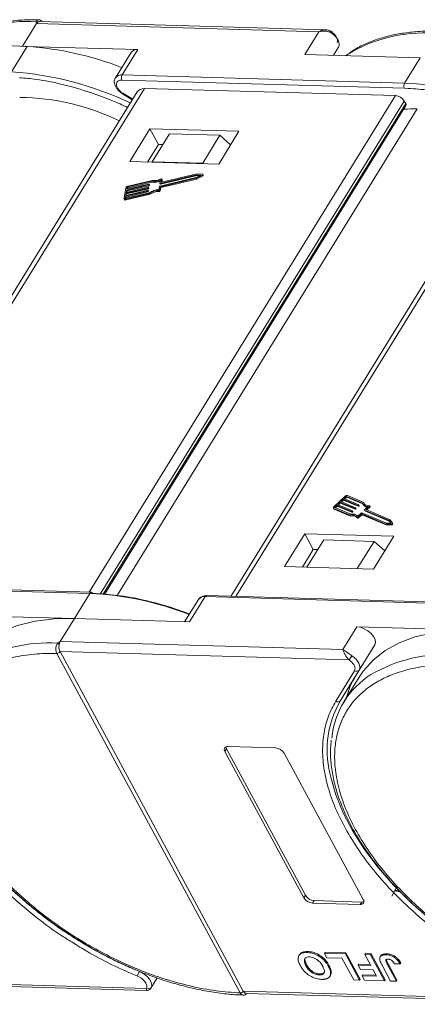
# Model space of a CAD drawing. Header units: millimetres. Extents: x 2854 to 4324, y 357 to 1390.
# Tile 32 of 45: x 3900 to 3938, y 1110 to 1204. Entities that reach past the tile are written whole.
import ezdxf

# ---------------------------------------------------------------- set-up
doc = ezdxf.new("R2010")
doc.units = ezdxf.units.MM

msp = doc.modelspace()

# ---------------------------------------------------------------- linework, layer by layer
at = {"color": 7, "linetype": 'Continuous', "lineweight": 15}
for p, q in [((3901.205, 1204.048), (3901.177, 1204.222)), ((3929.051, 1203.453), (3901.497, 1204.245)), ((3899.858, 1201.863), (3901.205, 1204.048)), ((3901.205, 1204.048), (3928.392, 1203.266)), ((3928.392, 1203.266), (3927.043, 1201.077)), ((3889.095, 1202.388), (3900.304, 1201.841)), ((3900.304, 1201.841), (3898.805, 1199.409)), ((3910.945, 1201.54), (3900.079, 1201.852)), ((3910.296, 1201.268), (3908.797, 1198.836)), ((3909.446, 1199.107), (3910.945, 1201.54)), ((3929.801, 1200.998), (3930.277, 1201.769)), ((3930.277, 1201.769), (3929.802, 1200.998)), ((3927.043, 1201.077), (3938.132, 1200.758)), ((3938.132, 1200.758), (3936.633, 1198.326)), ((3909.432, 1198.612), (3936.619, 1197.831)), ((3936.633, 1198.326), (3909.446, 1199.107)), ((3910.891, 1197.472), (3881.627, 1150)), ((3882.1, 1149.987), (3911.58, 1197.808)), ((3911.58, 1197.808), (3935.763, 1197.113)), ((3936.619, 1197.831), (3936.98, 1197.802)), ((3935.763, 1197.113), (3906.284, 1149.292)), ((3907.342, 1149.122), (3936.606, 1196.593)), ((3909.487, 1197.287), (3910.422, 1196.711)), ((3910.456, 1196.765), (3909.521, 1197.342)), ((3920.377, 1148.886), (3949.857, 1196.708)), ((3936.742, 1196.342), (3936.606, 1196.593)), ((3907.619, 1149.1), (3936.742, 1196.342)), ((3907.734, 1149.09), (3936.754, 1196.166)), ((3908.972, 1148.991), (3937.857, 1195.849)), ((3949.168, 1196.372), (3919.904, 1148.9)), ((3912.12, 1193.93), (3910.171, 1190.768)), ((3920.69, 1193.684), (3912.12, 1193.93)), ((3912.12, 1193.93), (3912.934, 1192.421)), ((3918.74, 1190.522), (3920.69, 1193.684)), ((3913.993, 1193.431), (3912.343, 1190.755)), ((3918.849, 1193.291), (3913.993, 1193.431)), ((3917.199, 1190.615), (3918.849, 1193.291)), ((3918.849, 1193.291), (3919.886, 1192.38)), ((3912.934, 1192.421), (3911.885, 1190.719)), ((3913.363, 1192.409), (3912.934, 1192.421)), ((3910.171, 1190.768), (3918.74, 1190.522)), ((3912.343, 1190.755), (3912.339, 1190.706)), ((3917.199, 1190.615), (3912.343, 1190.755)), ((3917.257, 1190.564), (3917.199, 1190.615)), ((3912.322, 1188.955), (3910.009, 1188.407)), ((3916.571, 1189.236), (3913.058, 1188.403)), ((3913.14, 1188.997), (3913.079, 1188.671)), ((3913.105, 1188.656), (3916.618, 1189.489)), ((3913.13, 1188.34), (3916.58, 1189.157)), ((3913.145, 1188.581), (3916.659, 1189.414)), ((3913.17, 1188.264), (3916.62, 1189.082)), ((3913.212, 1188.783), (3913.268, 1189.088)), ((3916.658, 1189.579), (3913.237, 1188.768)), ((3913.265, 1188.775), (3913.309, 1189.013)), ((3913.307, 1189.029), (3913.266, 1189.104)), ((3913.268, 1189.088), (3913.309, 1189.013)), ((3917.007, 1189.46), (3916.571, 1189.236)), ((3916.58, 1189.157), (3917.171, 1189.462)), ((3916.62, 1189.082), (3916.58, 1189.157)), ((3916.618, 1189.489), (3917.007, 1189.46)), ((3916.618, 1189.489), (3916.659, 1189.414)), ((3916.62, 1189.082), (3917.212, 1189.387)), ((3917.186, 1189.54), (3916.658, 1189.579)), ((3916.659, 1189.414), (3916.884, 1189.397)), ((3917.171, 1189.462), (3917.212, 1189.387)), ((3917.253, 1189.45), (3917.212, 1189.526)), ((3909.81, 1188.239), (3909.623, 1187.226)), ((3911.9, 1188.008), (3909.786, 1187.507)), ((3909.825, 1187.718), (3911.939, 1188.219)), ((3911.955, 1188.303), (3909.841, 1187.802)), ((3909.841, 1187.802), (3909.88, 1188.013)), ((3909.866, 1187.643), (3911.98, 1188.144)), ((3909.88, 1188.013), (3911.994, 1188.514)), ((3909.88, 1188.013), (3909.921, 1187.938)), ((3912.01, 1188.599), (3909.896, 1188.098)), ((3909.896, 1188.098), (3909.927, 1188.267)), ((3909.921, 1187.938), (3912.035, 1188.439)), ((3909.968, 1188.191), (3909.927, 1188.267)), ((3909.953, 1188.111), (3909.968, 1188.191)), ((3909.993, 1188.323), (3912.27, 1188.862)), ((3909.993, 1188.323), (3910.034, 1188.247)), ((3910.034, 1188.247), (3912.31, 1188.787)), ((3911.918, 1187.952), (3911.926, 1187.994)), ((3911.965, 1187.927), (3911.925, 1188.002)), ((3911.926, 1187.994), (3911.966, 1187.918)), ((3911.939, 1188.219), (3911.98, 1188.144)), ((3911.972, 1188.247), (3911.98, 1188.289)), ((3911.972, 1188.247), (3912.013, 1188.172)), ((3912.02, 1188.222), (3911.979, 1188.297)), ((3911.98, 1188.289), (3912.021, 1188.214)), ((3911.994, 1188.514), (3912.035, 1188.439)), ((3912.013, 1188.172), (3912.021, 1188.214)), ((3912.027, 1188.542), (3912.035, 1188.585)), ((3912.027, 1188.542), (3912.068, 1188.467)), ((3912.075, 1188.517), (3912.034, 1188.593)), ((3912.035, 1188.585), (3912.076, 1188.509)), ((3912.068, 1188.467), (3912.076, 1188.509)), ((3912.27, 1188.862), (3912.31, 1188.787)), ((3913.025, 1188.375), (3912.964, 1188.049)), ((3913.069, 1188.013), (3913.13, 1188.34)), ((3913.11, 1187.938), (3913.069, 1188.013)), ((3913.08, 1188.662), (3913.121, 1188.587)), ((3913.105, 1188.656), (3913.145, 1188.581)), ((3913.11, 1187.938), (3913.17, 1188.264)), ((3913.17, 1188.264), (3913.13, 1188.34)), ((3913.219, 1188.769), (3913.212, 1188.783)), ((3909.629, 1187.177), (3909.67, 1187.101)), ((3909.739, 1187.254), (3909.771, 1187.423)), ((3909.739, 1187.254), (3909.754, 1187.227)), ((3909.771, 1187.423), (3911.885, 1187.924)), ((3909.771, 1187.423), (3909.811, 1187.347)), ((3909.774, 1187.141), (3912.087, 1187.689)), ((3909.815, 1187.066), (3909.774, 1187.141)), ((3909.786, 1187.507), (3909.825, 1187.718)), ((3909.789, 1187.225), (3909.811, 1187.347)), ((3912.067, 1187.765), (3909.79, 1187.226)), ((3909.811, 1187.347), (3911.925, 1187.848)), ((3909.815, 1187.066), (3912.128, 1187.614)), ((3909.825, 1187.718), (3909.866, 1187.643)), ((3909.843, 1187.521), (3909.866, 1187.643)), ((3909.898, 1187.816), (3909.921, 1187.938)), ((3911.885, 1187.924), (3911.925, 1187.848)), ((3911.918, 1187.952), (3911.959, 1187.876)), ((3911.959, 1187.876), (3911.966, 1187.918)), ((3912.128, 1187.614), (3912.087, 1187.689)), ((3912.979, 1187.955), (3913.019, 1187.88)), ((3932.703, 1157.939), (3931.134, 1158.599)), ((3930.885, 1158.525), (3929.839, 1157.537)), ((3930.093, 1157.669), (3929.918, 1157.504)), ((3931.526, 1157.066), (3930.093, 1157.669)), ((3930.133, 1157.593), (3930.093, 1157.669)), ((3930.398, 1157.957), (3930.18, 1157.751)), ((3930.18, 1157.751), (3931.613, 1157.148)), ((3930.263, 1157.716), (3930.438, 1157.882)), ((3931.831, 1157.354), (3930.398, 1157.957)), ((3930.438, 1157.882), (3930.398, 1157.957)), ((3930.438, 1157.882), (3931.872, 1157.279)), ((3930.703, 1158.245), (3930.485, 1158.039)), ((3930.485, 1158.039), (3931.918, 1157.436)), ((3930.568, 1158.004), (3930.743, 1158.17)), ((3932.136, 1157.642), (3930.703, 1158.245)), ((3930.743, 1158.17), (3930.703, 1158.245)), ((3930.743, 1158.17), (3932.177, 1157.567)), ((3930.964, 1158.492), (3930.79, 1158.327)), ((3930.79, 1158.327), (3932.223, 1157.724)), ((3930.873, 1158.292), (3931.005, 1158.417)), ((3931.005, 1158.417), (3930.964, 1158.492)), ((3932.591, 1157.867), (3931.047, 1158.517)), ((3931.047, 1158.517), (3931.088, 1158.441)), ((3931.088, 1158.441), (3932.615, 1157.799)), ((3932.177, 1157.567), (3932.136, 1157.642)), ((3932.221, 1157.696), (3932.178, 1157.654)), ((3932.219, 1157.579), (3932.178, 1157.654)), ((3932.262, 1157.62), (3932.221, 1157.696)), ((3932.27, 1157.644), (3932.23, 1157.719)), ((3932.625, 1157.779), (3932.665, 1157.704)), ((3932.744, 1157.864), (3932.703, 1157.939)), ((3932.76, 1157.804), (3932.744, 1157.864)), ((3929.789, 1157.397), (3929.83, 1157.321)), ((3929.827, 1157.364), (3931.396, 1156.704)), ((3929.868, 1157.289), (3929.827, 1157.364)), ((3929.868, 1157.289), (3931.436, 1156.629)), ((3929.914, 1157.446), (3931.458, 1156.797)), ((3929.918, 1157.504), (3929.959, 1157.429)), ((3929.959, 1157.429), (3930.133, 1157.593)), ((3930.133, 1157.593), (3931.567, 1156.99)), ((3931.436, 1156.629), (3931.396, 1156.704)), ((3931.567, 1156.99), (3931.526, 1157.066)), ((3931.611, 1157.119), (3931.568, 1157.078)), ((3931.568, 1157.078), (3931.609, 1157.003)), ((3931.609, 1157.003), (3931.652, 1157.044)), ((3931.652, 1157.044), (3931.611, 1157.119)), ((3931.66, 1157.067), (3931.62, 1157.143)), ((3931.872, 1157.279), (3931.831, 1157.354)), ((3931.916, 1157.407), (3931.873, 1157.366)), ((3931.914, 1157.291), (3931.873, 1157.366)), ((3931.914, 1157.291), (3931.957, 1157.332)), ((3931.957, 1157.332), (3931.916, 1157.407)), ((3931.965, 1157.355), (3931.925, 1157.431)), ((3932.135, 1156.618), (3932.471, 1156.936)), ((3932.148, 1156.523), (3932.463, 1156.82)), ((3932.189, 1156.447), (3932.504, 1156.745)), ((3932.219, 1157.579), (3932.262, 1157.62)), ((3932.504, 1156.745), (3932.463, 1156.82)), ((3932.505, 1156.833), (3934.825, 1155.857)), ((3932.546, 1156.757), (3932.505, 1156.833)), ((3932.513, 1156.948), (3934.896, 1155.946)), ((3932.546, 1156.757), (3934.866, 1155.782)), ((3932.768, 1157.201), (3932.809, 1157.125)), ((3935.157, 1156.193), (3932.774, 1157.195)), ((3932.815, 1157.12), (3932.774, 1157.195)), ((3932.776, 1157.224), (3933.113, 1157.542)), ((3932.815, 1157.12), (3935.198, 1156.118)), ((3932.921, 1157.253), (3933.258, 1157.571)), ((3935.261, 1156.269), (3932.921, 1157.253)), ((3933.004, 1157.218), (3933.299, 1157.496)), ((3933.258, 1157.571), (3933.299, 1157.496)), ((3933.315, 1157.543), (3933.275, 1157.618)), ((3932.052, 1156.509), (3932.093, 1156.433)), ((3932.189, 1156.447), (3932.148, 1156.523)), ((3934.825, 1155.857), (3935.382, 1155.865)), ((3934.866, 1155.782), (3934.825, 1155.857)), ((3934.866, 1155.782), (3935.423, 1155.79)), ((3934.896, 1155.946), (3935.306, 1155.952)), ((3935.306, 1155.952), (3935.157, 1156.193)), ((3935.198, 1156.118), (3935.157, 1156.193)), ((3935.198, 1156.118), (3935.3, 1155.952)), ((3935.462, 1155.941), (3935.261, 1156.269)), ((3935.382, 1155.865), (3935.423, 1155.79)), ((3935.504, 1155.865), (3935.463, 1155.94)), ((3927.033, 1154.93), (3925.084, 1151.768)), ((3935.603, 1154.684), (3927.033, 1154.93)), ((3927.033, 1154.93), (3927.848, 1153.421)), ((3928.846, 1154.333), (3927.226, 1151.706)), ((3928.846, 1154.333), (3933.702, 1154.194)), ((3932.082, 1151.567), (3933.702, 1154.194)), ((3933.653, 1151.522), (3935.603, 1154.684)), ((3933.702, 1154.194), (3934.739, 1153.283)), ((3926.798, 1151.719), (3927.848, 1153.421)), ((3927.848, 1153.421), (3928.276, 1153.409)), ((3925.084, 1151.768), (3933.653, 1151.522)), ((3906.487, 1149.286), (3879.3, 1150.067)), ((3879.154, 1149.969), (3906.341, 1149.187)), ((3906.341, 1149.187), (3904.842, 1146.755)), ((3916.782, 1148.597), (3915.458, 1146.45)), ((3915.931, 1146.436), (3917.431, 1148.869)), ((3917.431, 1148.869), (3944.618, 1148.087)), ((3944.764, 1148.185), (3917.577, 1148.967)), ((3904.842, 1146.755), (3893.752, 1147.074)), ((3903.492, 1144.566), (3904.842, 1146.755)), ((3904.842, 1146.755), (3915.931, 1146.436)), ((3932.029, 1145.973), (3930.679, 1143.784)), ((3943.118, 1145.654), (3932.029, 1145.973)), ((3903.254, 1144.399), (3903.492, 1144.566)), ((3930.679, 1143.784), (3903.492, 1144.566)), ((3903.464, 1143.576), (3931.289, 1142.776)), ((3903.464, 1143.575), (3921.106, 1110.881)), ((3933.763, 1144.233), (3931.951, 1141.292)), ((3932.264, 1141.8), (3933.763, 1144.233)), ((3903.159, 1143.411), (3903.158, 1143.412)), ((3920.801, 1110.716), (3903.159, 1143.411)), ((3930.003, 1138.799), (3931.816, 1141.74)), ((3930.451, 1138.859), (3932.264, 1141.8)), ((3930.451, 1138.859), (3931.951, 1141.292)), ((3932.249, 1141.109), (3930.795, 1138.749)), ((3919.489, 1134.201), (3919.339, 1133.958)), ((3926.939, 1119.873), (3919.339, 1133.958)), ((3919.489, 1134.201), (3927.089, 1120.117)), ((3919.639, 1134.445), (3924.21, 1134.313)), ((3925.052, 1133.794), (3932.652, 1119.709)), ((3927.089, 1120.117), (3926.939, 1119.873)), ((3936.195, 1120.444), (3935.692, 1120.556)), ((3936.154, 1120.519), (3935.723, 1120.615)), ((3927.932, 1119.597), (3927.782, 1119.354)), ((3932.352, 1119.223), (3927.782, 1119.354)), ((3927.932, 1119.597), (3932.502, 1119.466)), ((3932.502, 1119.466), (3932.352, 1119.223)), ((3926.519, 1114.401), (3926.459, 1114.303)), ((3927.307, 1114.695), (3927.247, 1114.597)), ((3928.916, 1114.518), (3928.976, 1114.615)), ((3928.916, 1114.518), (3929.142, 1114.099)), ((3930.93, 1114.46), (3928.916, 1114.518)), ((3928.976, 1114.615), (3930.99, 1114.557)), ((3929.142, 1114.099), (3930.607, 1114.056)), ((3930.607, 1114.056), (3931.738, 1111.961)), ((3930.99, 1114.557), (3930.93, 1114.46)), ((3932.288, 1111.945), (3930.93, 1114.46)), ((3930.99, 1114.557), (3932.348, 1112.042)), ((3932.798, 1114.406), (3932.858, 1114.503)), ((3932.798, 1114.406), (3933.372, 1113.342)), ((3933.348, 1114.39), (3932.798, 1114.406)), ((3932.858, 1114.503), (3933.407, 1114.488)), ((3933.407, 1114.488), (3933.348, 1114.39)), ((3934.705, 1111.875), (3933.348, 1114.39)), ((3933.407, 1114.488), (3934.765, 1111.973)), ((3934.339, 1114.272), (3934.279, 1114.175)), ((3934.925, 1114.476), (3934.865, 1114.378)), ((3927.206, 1113.419), (3927.146, 1113.322)), ((3929.294, 1113.284), (3929.354, 1113.381)), ((3932.164, 1113.377), (3932.224, 1113.474)), ((3932.164, 1113.377), (3932.39, 1112.958)), ((3933.372, 1113.342), (3932.164, 1113.377)), ((3932.224, 1113.474), (3933.318, 1113.443)), ((3934.435, 1113.444), (3935.291, 1111.858)), ((3934.962, 1113.47), (3935.022, 1113.568)), ((3935.84, 1111.843), (3934.962, 1113.47)), ((3935.022, 1113.568), (3935.9, 1111.94)), ((3935.668, 1113.498), (3936.2, 1113.515)), ((3936.2, 1113.515), (3936.259, 1113.612)), ((3912.219, 1111.176), (3912.819, 1112.151)), ((3928.414, 1112.437), (3928.474, 1112.534)), ((3929.432, 1112.308), (3929.492, 1112.405)), ((3929.571, 1112.745), (3929.511, 1112.648)), ((3932.39, 1112.958), (3933.599, 1112.923)), ((3932.538, 1112.35), (3932.597, 1112.448)), ((3932.538, 1112.35), (3932.764, 1111.931)), ((3933.929, 1112.31), (3932.538, 1112.35)), ((3932.597, 1112.448), (3933.875, 1112.411)), ((3933.599, 1112.923), (3933.929, 1112.31)), ((3911.788, 1111.147), (3882.829, 1111.98)), ((3883.109, 1111.767), (3911.797, 1110.942)), ((3931.738, 1111.961), (3932.288, 1111.945)), ((3932.288, 1111.945), (3932.348, 1112.042)), ((3932.764, 1111.931), (3934.705, 1111.875)), ((3934.705, 1111.875), (3934.765, 1111.973)), ((3935.291, 1111.858), (3935.84, 1111.843)), ((3935.9, 1111.94), (3935.84, 1111.843)), ((3920.801, 1110.715), (3920.801, 1110.716)), ((3921.106, 1110.881), (3921.106, 1110.88)), ((3950.065, 1110.047), (3921.106, 1110.88)), ((3921.386, 1110.666), (3950.074, 1109.842))]:
    msp.add_line(p, q, dxfattribs=at)
at = {"color": 7, "linetype": 'Continuous', "lineweight": 15, "flags": 128}
for points in [[(3930.277, 1201.769), (3930.335, 1201.912), (3930.349, 1202.076), (3930.318, 1202.255), (3930.242, 1202.443), (3930.125, 1202.633), (3929.971, 1202.819), (3929.786, 1202.993), (3929.575, 1203.15)], [(3931.216, 1201.122), (3931.18, 1201.098), (3930.985, 1200.964)], [(3909.521, 1197.342), (3909.503, 1197.313), (3909.491, 1197.295), (3909.487, 1197.287), (3909.487, 1197.287)], [(3913.192, 1189.106), (3913.206, 1189.113), (3913.221, 1189.117), (3913.235, 1189.119), (3913.247, 1189.117), (3913.258, 1189.113), (3913.265, 1189.107), (3913.268, 1189.098), (3913.268, 1189.088)], [(3913.309, 1189.013), (3913.309, 1189.023), (3913.307, 1189.029)], [(3917.186, 1189.54), (3917.199, 1189.537), (3917.209, 1189.53), (3917.214, 1189.521), (3917.214, 1189.509), (3917.209, 1189.496), (3917.2, 1189.484), (3917.187, 1189.472), (3917.171, 1189.462)], [(3917.212, 1189.387), (3917.228, 1189.396), (3917.241, 1189.408), (3917.25, 1189.421), (3917.255, 1189.434), (3917.255, 1189.445), (3917.253, 1189.45)], [(3911.926, 1187.994), (3911.926, 1187.998), (3911.925, 1188.001), (3911.923, 1188.004), (3911.92, 1188.007), (3911.916, 1188.008), (3911.911, 1188.009), (3911.906, 1188.009), (3911.9, 1188.008)], [(3911.98, 1188.289), (3911.981, 1188.293), (3911.98, 1188.297), (3911.978, 1188.3), (3911.975, 1188.302), (3911.971, 1188.304), (3911.966, 1188.304), (3911.961, 1188.304), (3911.955, 1188.303)], [(3912.035, 1188.585), (3912.035, 1188.589), (3912.034, 1188.592), (3912.032, 1188.595), (3912.029, 1188.597), (3912.025, 1188.599), (3912.021, 1188.6), (3912.015, 1188.6), (3912.01, 1188.599)], [(3913.079, 1188.671), (3913.079, 1188.667), (3913.08, 1188.663), (3913.082, 1188.66), (3913.085, 1188.658), (3913.089, 1188.656), (3913.094, 1188.655), (3913.099, 1188.656), (3913.105, 1188.656)], [(3913.237, 1188.768), (3913.231, 1188.768), (3913.226, 1188.767), (3913.221, 1188.768), (3913.217, 1188.77), (3913.214, 1188.772), (3913.212, 1188.775), (3913.211, 1188.779), (3913.212, 1188.783)], [(3909.774, 1187.141), (3909.741, 1187.136), (3909.709, 1187.135), (3909.681, 1187.14), (3909.657, 1187.149), (3909.639, 1187.163), (3909.627, 1187.181), (3909.621, 1187.202), (3909.623, 1187.226)], [(3909.79, 1187.226), (3909.779, 1187.224), (3909.768, 1187.224), (3909.759, 1187.225), (3909.751, 1187.228), (3909.745, 1187.233), (3909.741, 1187.239), (3909.739, 1187.246), (3909.739, 1187.254)], [(3932.223, 1157.724), (3932.227, 1157.722), (3932.229, 1157.72), (3932.231, 1157.716), (3932.231, 1157.713), (3932.23, 1157.708), (3932.228, 1157.704), (3932.225, 1157.7), (3932.221, 1157.696)], [(3929.827, 1157.364), (3929.807, 1157.376), (3929.792, 1157.393), (3929.783, 1157.413), (3929.782, 1157.436), (3929.787, 1157.46), (3929.798, 1157.486), (3929.816, 1157.512), (3929.839, 1157.537)], [(3929.918, 1157.504), (3929.911, 1157.496), (3929.905, 1157.487), (3929.901, 1157.479), (3929.899, 1157.47), (3929.9, 1157.463), (3929.902, 1157.456), (3929.907, 1157.45), (3929.914, 1157.446)], [(3931.613, 1157.148), (3931.617, 1157.146), (3931.619, 1157.143), (3931.621, 1157.14), (3931.621, 1157.136), (3931.62, 1157.132), (3931.618, 1157.128), (3931.615, 1157.124), (3931.611, 1157.119)], [(3931.918, 1157.436), (3931.922, 1157.434), (3931.924, 1157.432), (3931.926, 1157.428), (3931.926, 1157.424), (3931.925, 1157.42), (3931.923, 1157.416), (3931.92, 1157.412), (3931.916, 1157.407)], [(3932.774, 1157.195), (3932.771, 1157.197), (3932.769, 1157.2), (3932.767, 1157.203), (3932.767, 1157.207), (3932.768, 1157.211), (3932.77, 1157.216), (3932.773, 1157.22), (3932.776, 1157.224)], [(3933.241, 1157.632), (3933.254, 1157.631), (3933.264, 1157.628), (3933.272, 1157.622), (3933.276, 1157.614), (3933.277, 1157.604), (3933.274, 1157.593), (3933.268, 1157.582), (3933.258, 1157.571)], [(3933.299, 1157.496), (3933.308, 1157.506), (3933.315, 1157.518), (3933.318, 1157.528), (3933.317, 1157.538), (3933.315, 1157.543)], [(3932.148, 1156.523), (3932.136, 1156.513), (3932.122, 1156.505), (3932.107, 1156.499), (3932.093, 1156.496), (3932.079, 1156.495), (3932.067, 1156.497), (3932.058, 1156.502), (3932.052, 1156.509)], [(3932.093, 1156.434), (3932.099, 1156.427), (3932.108, 1156.422), (3932.12, 1156.42), (3932.134, 1156.42), (3932.148, 1156.423), (3932.163, 1156.429), (3932.177, 1156.437), (3932.189, 1156.447)], [(3935.462, 1155.941), (3935.466, 1155.931), (3935.464, 1155.919), (3935.457, 1155.906), (3935.446, 1155.893), (3935.432, 1155.882), (3935.416, 1155.873), (3935.399, 1155.867), (3935.382, 1155.865)], [(3935.423, 1155.79), (3935.439, 1155.792), (3935.457, 1155.798), (3935.473, 1155.807), (3935.487, 1155.818), (3935.498, 1155.83), (3935.505, 1155.843), (3935.506, 1155.855), (3935.504, 1155.865)], [(3893.973, 1142.209), (3894.371, 1142.795), (3895.329, 1143.86), (3896.491, 1144.772), (3897.843, 1145.522), (3899.373, 1146.1), (3901.061, 1146.501), (3902.891, 1146.72), (3904.842, 1146.755)], [(3933.763, 1144.233), (3933.835, 1144.464), (3933.798, 1144.739), (3933.655, 1145.033), (3933.419, 1145.322), (3933.11, 1145.58), (3932.755, 1145.786), (3932.384, 1145.92), (3932.029, 1145.973)], [(3932.249, 1141.109), (3932.648, 1141.694), (3933.606, 1142.76), (3934.767, 1143.672), (3936.12, 1144.421), (3937.649, 1145), (3939.338, 1145.401), (3941.168, 1145.62), (3943.118, 1145.654)], [(3931.562, 1143.181), (3931.772, 1143.024), (3931.958, 1142.85), (3932.112, 1142.664), (3932.229, 1142.474), (3932.305, 1142.286), (3932.336, 1142.107), (3932.322, 1141.943), (3932.264, 1141.8)], [(3911.106, 1112.776), (3908.91, 1113.754), (3906.751, 1114.877), (3904.652, 1116.132), (3902.636, 1117.508), (3900.723, 1118.988), (3898.933, 1120.558), (3897.286, 1122.202), (3895.8, 1123.9), (3894.489, 1125.637), (3893.367, 1127.393), (3892.447, 1129.15), (3891.738, 1130.889), (3891.248, 1132.592), (3891.168, 1132.973)], [(3949.383, 1111.676), (3947.187, 1112.654), (3945.028, 1113.776), (3942.929, 1115.032), (3940.912, 1116.407), (3938.999, 1117.888), (3937.21, 1119.458), (3935.563, 1121.101), (3934.077, 1122.8), (3932.766, 1124.537), (3931.644, 1126.293), (3930.724, 1128.049), (3930.015, 1129.789), (3929.525, 1131.492), (3929.445, 1131.872)], [(3935.846, 1120.873), (3935.741, 1120.652), (3935.396, 1120.031)], [(3911.106, 1112.776), (3911.385, 1112.64), (3911.646, 1112.467), (3911.876, 1112.266), (3912.064, 1112.048), (3912.199, 1111.822), (3912.276, 1111.602), (3912.29, 1111.396), (3912.241, 1111.217)]]:
    msp.add_lwpolyline(points, dxfattribs=at)
at = {"color": 7, "linetype": 'Continuous', "lineweight": 15}
for centre, radius, start, end in [((3900.242, 1190.103), 14.15, 86.21226, 121.07297), ((3901.274, 1203.931), 0.306, 69.74741, 108.5156), ((3929.047, 1203.525), 0.647, 324.5742, 337.63278), ((3938.519, 1189.002), 14.15, 86.21226, 121.07297), ((3898.372, 1171.613), 30.29, 68.63829, 86.34175), ((3910.849, 1200.858), 0.688, 81.96358, 143.42725), ((3896.556, 1167.522), 31.965, 64.65808, 85.9657), ((3909.35, 1198.424), 0.69, 82.00241, 143.0234), ((3909.916, 1198.846), 0.538, 150.95613, 205.74517), ((3937.103, 1198.065), 0.538, 150.95613, 205.74517), ((3934.984, 1166.902), 31.467, 64.53337, 86.99672), ((3899.366, 1174.547), 22.403, 64.03209, 89.45086), ((3935.684, 1196.04), 1.076, 30.95613, 85.74517), ((3938.798, 1135.36), 60.495, 90.89067, 92.14196), ((3936.6, 1196.244), 0.173, 333.36398, 34.64949), ((3912.513, 1190.166), 1.326, 259.41771, 298.19154), ((3912.568, 1190.117), 1.188, 258.0397, 301.68332), ((3910.056, 1188.15), 0.262, 100.47925, 160.04254), ((3910.009, 1188.237), 0.0872, 100.47925, 160.04254), ((3910.05, 1188.161), 0.0872, 100.47925, 160.04254), ((3911.931, 1188.262), 0.0436, 280.47925, 340.04254), ((3911.972, 1188.186), 0.0436, 280.47925, 340.04254), ((3911.986, 1188.557), 0.0436, 280.47925, 340.04254), ((3912.009, 1188.216), 0.0121, 347.28267, 27.51386), ((3912.027, 1188.482), 0.0436, 280.47925, 340.04254), ((3912.982, 1186.434), 1.616, 90.62184, 124.50109), ((3912.064, 1188.512), 0.0121, 347.28267, 27.51386), ((3912.553, 1190.066), 1.302, 259.26079, 295.83746), ((3912.985, 1188.045), 0.0895, 265.73675, 339.43857), ((3913.066, 1188.36), 0.0436, 100.47925, 160.04254), ((3913.137, 1188.6), 0.021, 219.90183, 292.51357), ((3909.767, 1187.182), 0.126, 219.90183, 292.51357), ((3911.877, 1187.967), 0.0436, 280.47925, 340.04254), ((3911.918, 1187.891), 0.0436, 280.47925, 340.04254), ((3911.955, 1187.921), 0.0121, 347.28267, 27.51386), ((3912.905, 1186.575), 1.383, 86.96732, 126.27921), ((3912.946, 1186.499), 1.383, 86.96732, 126.27921), ((3913.026, 1187.969), 0.0895, 265.73675, 339.43857), ((3931.074, 1158.344), 0.262, 76.65876, 136.22204), ((3931.027, 1158.432), 0.0872, 76.65876, 136.22204), ((3931.068, 1158.356), 0.0872, 76.65876, 136.22204), ((3932.146, 1157.685), 0.0436, 256.65876, 316.22204), ((3932.25, 1157.638), 0.021, 304.18773, 16.79947), ((3933.058, 1158.036), 0.497, 199.88446, 276.34019), ((3933.08, 1157.965), 0.49, 212.19031, 265.68863), ((3933.14, 1158.08), 0.459, 197.87163, 282.66726), ((3929.893, 1157.357), 0.0725, 209.18743, 249.41863), ((3931.588, 1156.148), 0.588, 37.86047, 109.03364), ((3931.643, 1156.129), 0.693, 44.85727, 105.46591), ((3931.536, 1157.108), 0.0436, 256.65876, 316.22204), ((3931.577, 1157.033), 0.0436, 256.65876, 316.22204), ((3931.64, 1157.061), 0.021, 304.18773, 16.79947), ((3931.841, 1157.396), 0.0436, 256.65876, 316.22204), ((3931.882, 1157.321), 0.0436, 256.65876, 316.22204), ((3931.945, 1157.349), 0.021, 304.18773, 16.79947), ((3932.187, 1157.609), 0.0436, 256.65876, 316.22204), ((3932.495, 1156.79), 0.0436, 76.65876, 136.22204), ((3932.503, 1156.906), 0.0436, 76.65876, 136.22204), ((3932.536, 1156.715), 0.0436, 76.65876, 136.22204), ((3932.819, 1157.131), 0.0121, 209.18743, 249.41863), ((3931.628, 1156.073), 0.588, 37.86047, 109.03364), ((3906.499, 1149.11), 0.176, 94.04353, 153.96822), ((3904.912, 1119.082), 30.139, 68.6387, 87.2827), ((3906.467, 1149.114), 0.173, 22.0518, 83.33731), ((3917.335, 1148.187), 0.688, 81.96358, 143.42725), ((3917.589, 1148.791), 0.176, 94.04353, 153.96822), ((3902.392, 1129.934), 14.491, 86.59204, 120.13559), ((3902.859, 1143.861), 0.667, 38.2755, 53.68319), ((3903.152, 1143.789), 0.378, 270.93814, 325.57), ((3903.153, 1143.787), 0.377, 270.96032, 325.74097), ((3926.371, 1146.38), 6.098, 323.77082, 328.35685), ((3940.669, 1128.833), 14.491, 86.59204, 120.13559), ((3932.009, 1141.999), 0.323, 233.16695, 321.99372), ((3937.792, 1134.436), 8.207, 122.40058, 174.33401), ((3938.931, 1137.014), 8.187, 148.49752, 165.16287), ((3938.773, 1134.094), 9.59, 150.2055, 193.3954), ((3930.197, 1139.058), 0.323, 233.16695, 321.99372), ((3919.582, 1134.144), 0.306, 79.14736, 217.56468), ((3919.874, 1134.427), 0.446, 182.64256, 210.45521), ((3924.13, 1133.24), 1.076, 30.95613, 85.74517), ((3927.862, 1120.427), 1.076, 210.95613, 265.74517), ((3928.012, 1120.67), 1.076, 210.95613, 265.74517), ((3932.41, 1119.523), 0.306, 259.14736, 37.56468), ((3932.532, 1119.911), 0.446, 266.24921, 294.05501), ((3912.175, 1112.121), 1.254, 148.485, 171.00747), ((3911.978, 1111.423), 0.335, 235.49296, 321.92989), ((3920.794, 1111.092), 0.377, 270.96032, 325.74097), ((3920.795, 1111.09), 0.376, 270.98033, 325.91135)]:
    msp.add_arc(centre, radius, start, end, dxfattribs=at)
msp.add_ellipse((3912.123, 1196.802), major_axis=(-1.256, 0.627), ratio=0.628473, start_param=5.441514, end_param=6.226831, dxfattribs=at)
for points, knots in [([(3901.41, 1204.405), (3901.139, 1204.413), (3900.332, 1204.437), (3899.056, 1204.348), (3897.589, 1204.145), (3896.2, 1203.814), (3894.905, 1203.355), (3893.857, 1202.869), (3893.296, 1202.488), (3893.088, 1202.347)], [0, 0, 0, 0, 0.082191, 0.244093, 0.406945, 0.570776, 0.735755, 0.902211, 1, 1, 1, 1]), ([(3901.177, 1204.222), (3901.185, 1204.248), (3901.202, 1204.305), (3901.256, 1204.37), (3901.325, 1204.409), (3901.379, 1204.427), (3901.408, 1204.418), (3901.411, 1204.417)], [0, 0, 0, 0, 0.217347, 0.475155, 0.716424, 0.972067, 1, 1, 1, 1]), ([(3901.497, 1204.236), (3901.466, 1204.238), (3901.427, 1204.24), (3901.388, 1204.223), (3901.38, 1204.219)], [0, 0, 0, 0, 0.778572, 1, 1, 1, 1]), ([(3901.733, 1204.238), (3901.728, 1204.246), (3901.697, 1204.291), (3901.622, 1204.35), (3901.513, 1204.408), (3901.44, 1204.416), (3901.403, 1204.42)], [0, 0, 0, 0, 0.065262, 0.374079, 0.686602, 1, 1, 1, 1]), ([(3928.392, 1203.266), (3928.493, 1203.318), (3928.695, 1203.42), (3929.028, 1203.469), (3929.351, 1203.422), (3929.522, 1203.293), (3929.602, 1203.232)], [0, 0, 0, 0, 0.251519, 0.501784, 0.765632, 1, 1, 1, 1]), ([(3929.575, 1203.15), (3929.492, 1203.194), (3929.31, 1203.291), (3928.896, 1203.36), (3928.59, 1203.303), (3928.392, 1203.266)], [0, 0, 0, 0, 0.227063, 0.501587, 1, 1, 1, 1]), ([(3929.646, 1203.279), (3929.528, 1203.338), (3929.339, 1203.433), (3929.131, 1203.447), (3929.052, 1203.453)], [0, 0, 0, 0, 0.623427, 1, 1, 1, 1]), ([(3939.687, 1203.305), (3939.415, 1203.313), (3938.609, 1203.337), (3937.333, 1203.248), (3935.865, 1203.044), (3934.477, 1202.714), (3933.181, 1202.255), (3932.134, 1201.769), (3931.573, 1201.388), (3931.365, 1201.247)], [0, 0, 0, 0, 0.082191, 0.244093, 0.406945, 0.570776, 0.735755, 0.902211, 1, 1, 1, 1]), ([(3899.566, 1198.837), (3900.095, 1198.793), (3901.437, 1198.683), (3903.733, 1198.213), (3906.197, 1197.503), (3908.297, 1196.741), (3909.483, 1196.202), (3909.972, 1195.98)], [0, 0, 0, 0, 0.160994, 0.40814, 0.662248, 0.860875, 1, 1, 1, 1]), ([(3908.808, 1198.833), (3908.794, 1198.817), (3908.703, 1198.713), (3908.671, 1198.435), (3908.735, 1198.116), (3908.887, 1197.839), (3909.112, 1197.556), (3909.342, 1197.391), (3909.487, 1197.287)], [0, 0, 0, 0, 0.037615, 0.241517, 0.451999, 0.598171, 0.747954, 1, 1, 1, 1]), ([(3909.521, 1197.342), (3909.437, 1197.399), (3909.267, 1197.516), (3909.066, 1197.734), (3908.932, 1197.959), (3908.878, 1198.174), (3908.904, 1198.362), (3909.012, 1198.508), (3909.191, 1198.601), (3909.353, 1198.609), (3909.432, 1198.612)], [0, 0, 0, 0, 0.12225, 0.25, 0.37775, 0.5, 0.62225, 0.75, 0.87775, 1, 1, 1, 1]), ([(3936.98, 1197.802), (3937.64, 1197.762), (3939.105, 1197.673), (3941.529, 1197.226), (3943.987, 1196.559), (3946.25, 1195.77), (3947.602, 1195.175), (3948.254, 1194.889)], [0, 0, 0, 0, 0.1865637, 0.4136768, 0.6471866, 0.8297137, 1, 1, 1, 1]), ([(3915.923, 1147.204), (3915.347, 1147.415), (3913.871, 1147.956), (3911.537, 1148.571), (3908.989, 1149.041), (3907.406, 1149.134), (3906.627, 1149.179)], [0, 0, 0, 0, 0.180169, 0.461291, 0.734758, 1, 1, 1, 1]), ([(3917.579, 1148.961), (3917.552, 1148.963), (3917.422, 1148.976), (3917.202, 1148.928), (3916.941, 1148.81), (3916.837, 1148.659), (3916.79, 1148.59)], [0, 0, 0, 0, 0.07976, 0.393066, 0.724539, 1, 1, 1, 1]), ([(3903.158, 1143.412), (3903.136, 1143.461), (3903.095, 1143.55), (3903.06, 1143.723), (3903.052, 1143.892), (3903.073, 1144.056), (3903.114, 1144.191), (3903.172, 1144.308), (3903.228, 1144.37), (3903.254, 1144.399)], [0, 0, 0, 0, 0.171846, 0.312445, 0.499101, 0.629839, 0.757504, 0.889024, 1, 1, 1, 1]), ([(3903.382, 1144.274), (3903.371, 1144.197), (3903.349, 1144.042), (3903.375, 1143.807), (3903.422, 1143.655), (3903.458, 1143.587), (3903.464, 1143.576)], [0, 0, 0, 0, 0.313343, 0.6267, 0.940056, 1, 1, 1, 1]), ([(3903.464, 1143.576), (3903.464, 1143.576), (3903.464, 1143.576), (3903.464, 1143.575), (3903.464, 1143.575), (3903.464, 1143.575)], [0, 0, 0, 0, 0.384665, 0.692332, 1, 1, 1, 1]), ([(3930.679, 1143.784), (3930.807, 1143.707), (3931.004, 1143.589), (3931.316, 1143.352), (3931.485, 1143.234), (3931.562, 1143.181)], [0, 0, 0, 0, 0.498413, 0.772928, 1, 1, 1, 1]), ([(3931.289, 1142.776), (3931.219, 1142.853), (3931.069, 1143.018), (3930.896, 1143.308), (3930.761, 1143.58), (3930.706, 1143.716), (3930.679, 1143.784)], [0, 0, 0, 0, 0.234359, 0.498216, 0.748481, 1, 1, 1, 1]), ([(3920.801, 1110.716), (3920.034, 1110.768), (3918.478, 1110.873), (3915.978, 1111.348), (3913.569, 1112.014), (3911.312, 1112.825), (3909.242, 1113.716), (3907.188, 1114.75), (3904.503, 1116.308), (3901.97, 1118.097), (3899.68, 1120.045), (3897.957, 1121.705), (3896.295, 1123.563), (3894.785, 1125.586), (3893.567, 1127.593), (3892.625, 1129.591), (3891.964, 1131.59), (3891.642, 1133.409), (3891.599, 1135.021), (3891.769, 1136.424), (3892.149, 1137.742), (3892.939, 1139.358), (3894.135, 1140.723), (3895.684, 1141.789), (3897.123, 1142.494), (3898.878, 1143.04), (3900.936, 1143.384), (3902.425, 1143.402), (3903.159, 1143.411)], [0, 0, 0, 0, 0.038862, 0.078912, 0.120068, 0.152227, 0.184382, 0.217215, 0.250043, 0.315618, 0.347778, 0.379932, 0.421093, 0.461142, 0.5, 0.538863, 0.578912, 0.620068, 0.652227, 0.684382, 0.717215, 0.750043, 0.815618, 0.847778, 0.879932, 0.921093, 0.96114, 1, 1, 1, 1]), ([(3959.077, 1109.616), (3958.311, 1109.667), (3956.755, 1109.773), (3954.255, 1110.248), (3951.846, 1110.914), (3949.589, 1111.725), (3947.519, 1112.615), (3945.465, 1113.649), (3942.779, 1115.208), (3940.246, 1116.997), (3937.957, 1118.945), (3936.234, 1120.605), (3934.571, 1122.463), (3933.062, 1124.486), (3931.844, 1126.492), (3930.901, 1128.491), (3930.241, 1130.489), (3929.919, 1132.309), (3929.876, 1133.921), (3930.046, 1135.324), (3930.426, 1136.641), (3931.216, 1138.258), (3932.411, 1139.623), (3933.96, 1140.689), (3935.4, 1141.393), (3937.154, 1141.94), (3939.213, 1142.284), (3940.702, 1142.301), (3941.436, 1142.31)], [0, 0, 0, 0, 0.038862, 0.078912, 0.1200677, 0.1522272, 0.1843815, 0.2172151, 0.2500433, 0.3156185, 0.347778, 0.3799323, 0.4210926, 0.4611415, 0.5, 0.5388632, 0.578912, 0.6200677, 0.6522272, 0.6843815, 0.7172151, 0.7500433, 0.8156185, 0.847778, 0.8799323, 0.9210926, 0.9611404, 1, 1, 1, 1]), ([(3931.101, 1126.244), (3930.75, 1126.904), (3930.04, 1128.241), (3929.311, 1130.23), (3928.849, 1132.182), (3928.69, 1134.052), (3928.834, 1135.791), (3929.245, 1137.398), (3929.751, 1138.332), (3930.003, 1138.799)], [0, 0, 0, 0, 0.140659, 0.284672, 0.42968, 0.574689, 0.718702, 0.859346, 1, 1, 1, 1]), ([(3891.304, 1136.149), (3891.273, 1135.881), (3891.189, 1135.163), (3891.254, 1133.927), (3891.477, 1132.464), (3891.881, 1130.963), (3892.45, 1129.443), (3893.181, 1127.914), (3894.064, 1126.389), (3895.089, 1124.882), (3896.243, 1123.407), (3897.507, 1121.982), (3898.852, 1120.632), (3900.229, 1119.389), (3901.498, 1118.352), (3902.673, 1117.466), (3903.862, 1116.626), (3904.736, 1116.073), (3905.219, 1115.767)], [0, 0, 0, 0, 0.04157, 0.111425, 0.181343, 0.251234, 0.321027, 0.390661, 0.460062, 0.529153, 0.597797, 0.665722, 0.732344, 0.796145, 0.855223, 0.897404, 0.943271, 1, 1, 1, 1]), ([(3929.581, 1135.048), (3929.55, 1134.781), (3929.466, 1134.062), (3929.531, 1132.827), (3929.754, 1131.363), (3930.158, 1129.863), (3930.727, 1128.343), (3931.458, 1126.813), (3932.341, 1125.289), (3933.366, 1123.782), (3934.519, 1122.307), (3935.784, 1120.882), (3937.129, 1119.532), (3938.506, 1118.289), (3939.774, 1117.251), (3940.95, 1116.366), (3942.139, 1115.526), (3943.013, 1114.972), (3943.496, 1114.666)], [0, 0, 0, 0, 0.04157, 0.111425, 0.181343, 0.251234, 0.321027, 0.390661, 0.460062, 0.529153, 0.597797, 0.665722, 0.732344, 0.796145, 0.855223, 0.897404, 0.943271, 1, 1, 1, 1]), ([(3904.726, 1115.536), (3904.365, 1115.756), (3903.195, 1116.469), (3901.335, 1117.841), (3899.189, 1119.614), (3897.248, 1121.482), (3895.528, 1123.405), (3894.024, 1125.363), (3893.224, 1126.684), (3892.824, 1127.344)], [0, 0, 0, 0, 0.070334, 0.227828, 0.385321, 0.541734, 0.694482, 0.847251, 1, 1, 1, 1]), ([(3943.003, 1114.436), (3942.642, 1114.656), (3941.472, 1115.368), (3939.612, 1116.74), (3937.466, 1118.514), (3935.525, 1120.382), (3933.805, 1122.304), (3932.301, 1124.262), (3931.501, 1125.584), (3931.101, 1126.244)], [0, 0, 0, 0, 0.070334, 0.227828, 0.385321, 0.541734, 0.694482, 0.847251, 1, 1, 1, 1]), ([(3910.936, 1112.317), (3910.111, 1112.675), (3908.459, 1113.392), (3906.375, 1114.489), (3905.163, 1115.259), (3904.726, 1115.536)], [0, 0, 0, 0, 0.390081, 0.780187, 1, 1, 1, 1]), ([(3905.219, 1115.767), (3905.892, 1115.367), (3906.834, 1114.806), (3908.262, 1114.063), (3909.486, 1113.47), (3910.958, 1112.832), (3912.505, 1112.239), (3914.119, 1111.708), (3915.768, 1111.258), (3917.43, 1110.898), (3919.08, 1110.651), (3920.301, 1110.523), (3920.95, 1110.515), (3921.075, 1110.513)], [0, 0, 0, 0, 0.130517, 0.1830178, 0.2699883, 0.3598496, 0.4557965, 0.5554088, 0.6577169, 0.7619604, 0.8676212, 0.9743429, 1, 1, 1, 1]), ([(3926.59, 1113.35), (3926.556, 1113.417), (3926.453, 1113.619), (3926.36, 1113.939), (3926.404, 1114.265), (3926.605, 1114.491), (3926.909, 1114.594), (3927.145, 1114.596), (3927.247, 1114.597)], [0, 0, 0, 0, 0.101888, 0.307343, 0.492963, 0.678647, 0.860791, 1, 1, 1, 1]), ([(3926.53, 1114.393), (3926.576, 1114.457), (3926.678, 1114.602), (3926.971, 1114.69), (3927.205, 1114.693), (3927.307, 1114.695)], [0, 0, 0, 0, 0.315977, 0.703684, 1, 1, 1, 1]), ([(3927.474, 1114.178), (3927.4, 1114.176), (3927.25, 1114.172), (3927.083, 1114.087), (3926.984, 1113.944), (3926.974, 1113.708), (3927.058, 1113.489), (3927.133, 1113.346), (3927.146, 1113.322)], [0, 0, 0, 0, 0.1590911, 0.3194511, 0.4859915, 0.6606818, 0.9442887, 1, 1, 1, 1]), ([(3927.206, 1113.419), (3927.172, 1113.486), (3927.078, 1113.674), (3927.009, 1113.927), (3927.077, 1114.056), (3927.099, 1114.098)], [0, 0, 0, 0, 0.271027, 0.764321, 1, 1, 1, 1]), ([(3927.247, 1114.597), (3927.324, 1114.593), (3927.559, 1114.58), (3927.988, 1114.473), (3928.475, 1114.217), (3928.911, 1113.853), (3929.155, 1113.53), (3929.269, 1113.328), (3929.294, 1113.284)], [0, 0, 0, 0, 0.102171, 0.30922, 0.51365, 0.692275, 0.932413, 1, 1, 1, 1]), ([(3927.307, 1114.695), (3927.384, 1114.69), (3927.619, 1114.677), (3928.048, 1114.57), (3928.535, 1114.314), (3928.971, 1113.95), (3929.215, 1113.628), (3929.329, 1113.425), (3929.354, 1113.381)], [0, 0, 0, 0, 0.102171, 0.30922, 0.51365, 0.692275, 0.932413, 1, 1, 1, 1]), ([(3928.753, 1113.283), (3928.715, 1113.35), (3928.608, 1113.536), (3928.384, 1113.799), (3928.071, 1114.015), (3927.787, 1114.138), (3927.588, 1114.173), (3927.489, 1114.178), (3927.474, 1114.178)], [0, 0, 0, 0, 0.159163, 0.441094, 0.61902, 0.796885, 0.968573, 1, 1, 1, 1]), ([(3934.239, 1113.92), (3934.237, 1113.982), (3934.231, 1114.105), (3934.322, 1114.253), (3934.52, 1114.37), (3934.735, 1114.375), (3934.865, 1114.378)], [0, 0, 0, 0, 0.20646, 0.413515, 0.645211, 1, 1, 1, 1]), ([(3934.348, 1114.267), (3934.36, 1114.291), (3934.4, 1114.37), (3934.585, 1114.465), (3934.797, 1114.472), (3934.925, 1114.476)], [0, 0, 0, 0, 0.148382, 0.484821, 1, 1, 1, 1]), ([(3934.865, 1114.378), (3934.943, 1114.373), (3935.12, 1114.362), (3935.422, 1114.274), (3935.715, 1114.104), (3935.998, 1113.844), (3936.12, 1113.644), (3936.2, 1113.515)], [0, 0, 0, 0, 0.155292, 0.353145, 0.543243, 0.704067, 1, 1, 1, 1]), ([(3934.925, 1114.476), (3935.003, 1114.471), (3935.18, 1114.459), (3935.482, 1114.371), (3935.775, 1114.201), (3936.058, 1113.942), (3936.18, 1113.742), (3936.259, 1113.612)], [0, 0, 0, 0, 0.155292, 0.353145, 0.543243, 0.704067, 1, 1, 1, 1]), ([(3928.647, 1112.018), (3928.569, 1112.022), (3928.335, 1112.036), (3927.908, 1112.144), (3927.423, 1112.399), (3926.987, 1112.762), (3926.735, 1113.092), (3926.618, 1113.3), (3926.59, 1113.35)], [0, 0, 0, 0, 0.101398, 0.306996, 0.506144, 0.685262, 0.924557, 1, 1, 1, 1]), ([(3927.146, 1113.322), (3927.184, 1113.255), (3927.281, 1113.086), (3927.475, 1112.846), (3927.745, 1112.637), (3928.015, 1112.504), (3928.243, 1112.447), (3928.369, 1112.44), (3928.414, 1112.437)], [0, 0, 0, 0, 0.159697, 0.4009, 0.570524, 0.740194, 0.908408, 1, 1, 1, 1]), ([(3928.474, 1112.534), (3928.395, 1112.541), (3928.236, 1112.554), (3927.971, 1112.645), (3927.715, 1112.795), (3927.454, 1113.031), (3927.301, 1113.248), (3927.221, 1113.392), (3927.206, 1113.419)], [0, 0, 0, 0, 0.160292, 0.321922, 0.490761, 0.657569, 0.933883, 1, 1, 1, 1]), ([(3928.414, 1112.437), (3928.489, 1112.439), (3928.639, 1112.443), (3928.809, 1112.522), (3928.912, 1112.661), (3928.926, 1112.89), (3928.844, 1113.109), (3928.768, 1113.254), (3928.753, 1113.283)], [0, 0, 0, 0, 0.159186, 0.319845, 0.483838, 0.656366, 0.932671, 1, 1, 1, 1]), ([(3929.294, 1113.284), (3929.312, 1113.25), (3929.347, 1113.183), (3929.395, 1113.079), (3929.439, 1112.972), (3929.475, 1112.862), (3929.502, 1112.753), (3929.508, 1112.683), (3929.511, 1112.648)], [0, 0, 0, 0, 0.15395, 0.308181, 0.478699, 0.649961, 0.824203, 1, 1, 1, 1]), ([(3929.354, 1113.381), (3929.372, 1113.348), (3929.407, 1113.28), (3929.455, 1113.177), (3929.499, 1113.07), (3929.535, 1112.96), (3929.562, 1112.85), (3929.568, 1112.78), (3929.571, 1112.745)], [0, 0, 0, 0, 0.15395, 0.308181, 0.478699, 0.649961, 0.824203, 1, 1, 1, 1]), ([(3934.435, 1113.444), (3934.417, 1113.477), (3934.382, 1113.545), (3934.338, 1113.635), (3934.303, 1113.714), (3934.277, 1113.784), (3934.253, 1113.853), (3934.244, 1113.898), (3934.239, 1113.92)], [0, 0, 0, 0, 0.20827, 0.416707, 0.561481, 0.706573, 0.852825, 1, 1, 1, 1]), ([(3935.055, 1113.96), (3935.007, 1113.959), (3934.929, 1113.958), (3934.851, 1113.92), (3934.815, 1113.862), (3934.836, 1113.71), (3934.907, 1113.575), (3934.962, 1113.47)], [0, 0, 0, 0, 0.189329, 0.302222, 0.415612, 0.548732, 1, 1, 1, 1]), ([(3934.894, 1113.975), (3934.89, 1113.97), (3934.873, 1113.945), (3934.903, 1113.803), (3934.97, 1113.67), (3935.022, 1113.568)], [0, 0, 0, 0, 0.05409, 0.269563, 1, 1, 1, 1]), ([(3935.424, 1113.813), (3935.386, 1113.842), (3935.315, 1113.895), (3935.193, 1113.943), (3935.109, 1113.958), (3935.065, 1113.96), (3935.055, 1113.96)], [0, 0, 0, 0, 0.330398, 0.624767, 0.917361, 1, 1, 1, 1]), ([(3935.668, 1113.498), (3935.658, 1113.515), (3935.638, 1113.549), (3935.605, 1113.6), (3935.568, 1113.653), (3935.527, 1113.707), (3935.481, 1113.762), (3935.443, 1113.796), (3935.424, 1113.813)], [0, 0, 0, 0, 0.155996, 0.312125, 0.480895, 0.650212, 0.823248, 1, 1, 1, 1]), ([(3910.936, 1112.317), (3911.019, 1112.279), (3911.186, 1112.202), (3911.415, 1112.035), (3911.61, 1111.845), (3911.694, 1111.71), (3911.735, 1111.644)], [0, 0, 0, 0, 0.245513, 0.5, 0.754487, 1, 1, 1, 1]), ([(3928.927, 1112.708), (3928.889, 1112.664), (3928.812, 1112.576), (3928.635, 1112.535), (3928.515, 1112.535), (3928.474, 1112.534)], [0, 0, 0, 0, 0.398189, 0.794249, 1, 1, 1, 1]), ([(3929.511, 1112.648), (3929.509, 1112.589), (3929.506, 1112.47), (3929.431, 1112.279), (3929.317, 1112.156), (3929.208, 1112.105), (3929.196, 1112.099)], [0, 0, 0, 0, 0.2508959, 0.5021661, 0.9405117, 1, 1, 1, 1]), ([(3929.571, 1112.745), (3929.568, 1112.687), (3929.561, 1112.571), (3929.536, 1112.452), (3929.492, 1112.411), (3929.489, 1112.407)], [0, 0, 0, 0, 0.478395, 0.957504, 1, 1, 1, 1]), ([(3929.196, 1112.099), (3929.167, 1112.088), (3929.109, 1112.065), (3929.017, 1112.043), (3928.927, 1112.028), (3928.837, 1112.02), (3928.744, 1112.016), (3928.679, 1112.017), (3928.647, 1112.018)], [0, 0, 0, 0, 0.185429, 0.37219, 0.527708, 0.683877, 0.841678, 1, 1, 1, 1]), ([(3911.798, 1110.943), (3911.798, 1110.949), (3911.799, 1110.96), (3911.791, 1111.087), (3911.788, 1111.147)], [0, 0, 0, 0, 0.529584, 1, 1, 1, 1]), ([(3911.798, 1110.942), (3911.86, 1110.947), (3911.963, 1110.955), (3912.111, 1111.038), (3912.176, 1111.12), (3912.21, 1111.164)], [0, 0, 0, 0, 0.411753, 0.687601, 1, 1, 1, 1]), ([(3921.075, 1110.506), (3921.038, 1110.512), (3920.97, 1110.523), (3920.877, 1110.597), (3920.828, 1110.673), (3920.801, 1110.715)], [0, 0, 0, 0, 0.3510721, 0.6430797, 1, 1, 1, 1]), ([(3921.081, 1110.503), (3921.125, 1110.505), (3921.208, 1110.51), (3921.344, 1110.566), (3921.425, 1110.628), (3921.472, 1110.664)], [0, 0, 0, 0, 0.314688, 0.603378, 1, 1, 1, 1]), ([(3921.106, 1110.88), (3921.14, 1110.829), (3921.208, 1110.729), (3921.311, 1110.665), (3921.371, 1110.673), (3921.386, 1110.675)], [0, 0, 0, 0, 0.42964, 0.85928, 1, 1, 1, 1])]:
    msp.add_open_spline(points, degree=3, knots=knots, dxfattribs=at)
for points in [[(3901.38, 1204.219), (3901.348, 1204.199), (3901.284, 1204.161), (3901.231, 1204.086), (3901.205, 1204.048)], [(3929.602, 1203.232), (3929.705, 1203.155), (3929.912, 1203.001), (3930.032, 1202.815), (3930.092, 1202.722)], [(3930.092, 1202.722), (3930.134, 1202.623), (3930.219, 1202.424), (3930.159, 1202.272), (3930.129, 1202.196)], [(3903.492, 1144.566), (3903.469, 1144.523), (3903.422, 1144.437), (3903.395, 1144.329), (3903.382, 1144.274)], [(3931.779, 1142.267), (3931.719, 1142.36), (3931.599, 1142.546), (3931.392, 1142.699), (3931.289, 1142.776)], [(3931.816, 1141.74), (3931.846, 1141.816), (3931.906, 1141.968), (3931.821, 1142.167), (3931.779, 1142.267)], [(3911.788, 1111.147), (3911.81, 1111.221), (3911.855, 1111.367), (3911.775, 1111.552), (3911.735, 1111.644)]]:
    msp.add_open_spline(points, degree=3, dxfattribs=at)

doc.saveas('drawing.dxf')
